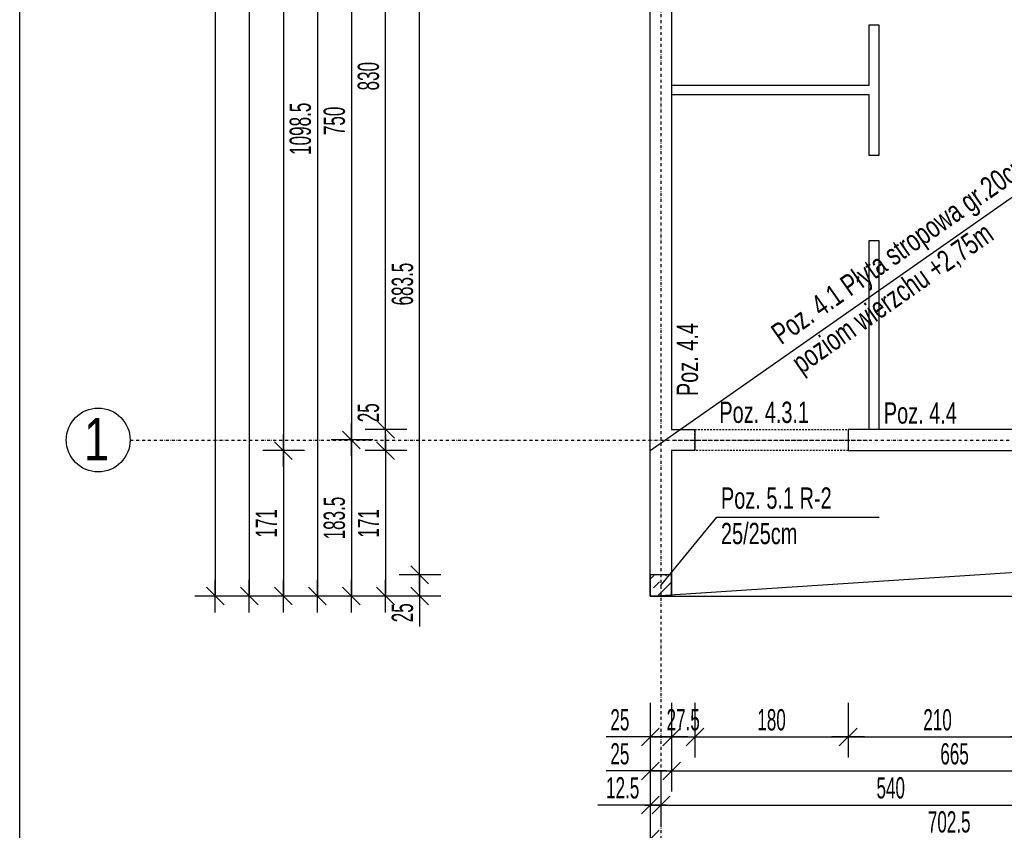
# Model space of a CAD drawing. Header units: millimetres. Extents: x -6373 to 10868, y -2819 to 2013.
# Tile 8 of 67: x -6373 to -5216, y -1202 to -250. Entities that reach past the tile are written whole.
import ezdxf

# ---------------------------------------------------------------- set-up
doc = ezdxf.new("R2010")
doc.units = ezdxf.units.MM
doc.header["$LTSCALE"] = 10
doc.linetypes.add('MO', pattern=[0.7, 0.35, -0.17, 0.01, -0.17])
doc.linetypes.add('MP', pattern=[0.36, 0.2, -0.16])
doc.layers.add('BA_obw', color=230, linetype='Continuous', plot=False)
for name, color, linetype in [('BA_szr', 1, 'Continuous'), ('BA_txs', 2, 'Continuous'), ('BA_wym', 1, 'Continuous'), ('BD_lpm', 1, 'MP'), ('BD_osm', 1, 'MO'), ('BD_txs', 2, 'Continuous'), ('BD_wic', 1, 'Continuous'), ('BD_wig', 3, 'Continuous'), ('BZ_odn', 1, 'Continuous'), ('BZ_txs', 2, 'Continuous')]:
    doc.layers.add(name, color=color, linetype=linetype)
doc.styles.add('BIKTS', font='bikromsw.shx', dxfattribs={"width": 0.8})
doc.styles.add('BIKWYM', font='bikromsw.shx', dxfattribs={"width": 0.6})
doc.dimstyles.new('BA_KR_100_cm', dxfattribs={"dimtxt": 25, "dimasz": 1.666667, "dimexe": 24, "dimexo": 0, "dimgap": 0, "dimtad": 0, "dimdec": 1, "dimrnd": 0.5, "dimzin": 9, "dimdsep": 46, "dimtxsty": 'BIKWYM', "dimblk": 'WYM-KR', "dimcen": 0, "dimdle": 20, "dimclrd": 256, "dimclre": 256, "dimclrt": 2, "dimadec": 0, "dimazin": 0, "dimtfac": 0.033333, "dimtdec": 1, "dimtmove": 0, "dimatfit": 3, "dimldrblk": 'WYM-KR', "dimfxl": 25, "dimfxlon": 1, "dimtvp": 0.8, "dimtolj": 1, "dimarcsym": 0})
doc.dimstyles.new('BZ_ST_100_cm', dxfattribs={"dimtxt": 25, "dimasz": 1.666667, "dimexe": 24, "dimexo": 0, "dimgap": 0, "dimtad": 0, "dimdec": 1, "dimrnd": 0.5, "dimdsep": 46, "dimtxsty": 'BIKWYM', "dimblk": 'WYM-ST', "dimcen": 0, "dimdle": 20, "dimclrd": 256, "dimclre": 256, "dimclrt": 7, "dimadec": 0, "dimazin": 0, "dimtfac": 0.033333, "dimtdec": 1, "dimtix": 1, "dimtmove": 2, "dimatfit": 3, "dimldrblk": 'WYM-ST', "dimfxl": 25, "dimfxlon": 1, "dimtvp": 0.8, "dimtolj": 1, "dimtzin": 0, "dimarcsym": 0})

# ---------------------------------------------------------------- blocks, each defined once
blk = doc.blocks.new('WYM-ST')
blk.add_hatch(color=256).paths.add_polyline_path([(-13, 2.88), (0, 0), (-13, -2.88)])
blk.add_lwpolyline([(0, 0), (-13, 2.88), (-13, -2.88), (0, 0)])
blk = doc.blocks.new('WYM-KR')
at = {"linetype": 'ByBlock'}
blk.add_line((11.52, 0), (-11.52, 0), dxfattribs=at)
at = {"color": 7, "linetype": 'ByBlock'}
blk.add_line((6.24, 6.24), (-6.24, -6.24), dxfattribs=at)
blk = doc.blocks.new('*D62')
at = {"layer": 'BA_wym', "lineweight": -2}
for p, q in [((-5632.4, -1052.6), (-5632.4, -1116.6)), ((-5607.4, -1052.6), (-5607.4, -1116.6)), ((-5634.1, -1092.6), (-5684.3, -1092.6)), ((-5632.4, -1092.6), (-5607.4, -1092.6)), ((-5605.7, -1092.6), (-5604.1, -1092.6))]:
    blk.add_line(p, q, dxfattribs=at)
at = {"layer": 'Defpoints', "color": 0}
for p in [(-5632.4, -927.1), (-5607.4, -927.1), (-5607.4, -1092.6)]:
    blk.add_point(p, dxfattribs=at)
at = {"layer": 'BA_wym', "lineweight": -2, "xscale": 1.666666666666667, "yscale": 1.666666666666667, "zscale": 1.666666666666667}
blk.add_blockref('WYM-KR', (-5632.4, -1092.6), dxfattribs=at)
at = {"layer": 'BA_wym', "lineweight": -2, "xscale": 1.666666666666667, "yscale": 1.666666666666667, "zscale": 1.666666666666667, "rotation": 180}
blk.add_blockref('WYM-KR', (-5607.4, -1092.6), dxfattribs=at)
at = {"layer": 'BA_wym', "color": 2, "insert": (-5668.1, -1072.6), "char_height": 25, "attachment_point": 5, "style": 'BIKWYM'}
blk.add_mtext('\\A1;25', dxfattribs=at)
blk = doc.blocks.new('*D63')
at = {"layer": 'BA_wym', "lineweight": -2}
for p, q in [((-5607.4, -1052.6), (-5607.4, -1116.6)), ((-5579.9, -1052.6), (-5579.9, -1116.6)), ((-5609.1, -1092.6), (-5610.7, -1092.6)), ((-5607.4, -1092.6), (-5579.9, -1092.6)), ((-5578.2, -1092.6), (-5576.6, -1092.6))]:
    blk.add_line(p, q, dxfattribs=at)
at = {"layer": 'Defpoints', "color": 0}
for p in [(-5579.9, -756.1), (-5607.4, -927.1), (-5579.9, -1092.6)]:
    blk.add_point(p, dxfattribs=at)
at = {"layer": 'BA_wym', "lineweight": -2, "xscale": 1.666666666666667, "yscale": 1.666666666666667, "zscale": 1.666666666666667}
blk.add_blockref('WYM-KR', (-5607.4, -1092.6), dxfattribs=at)
at = {"layer": 'BA_wym', "lineweight": -2, "xscale": 1.666666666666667, "yscale": 1.666666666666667, "zscale": 1.666666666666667, "rotation": 180}
blk.add_blockref('WYM-KR', (-5579.9, -1092.6), dxfattribs=at)
at = {"layer": 'BA_wym', "color": 2, "insert": (-5593.7, -1072.6), "char_height": 25, "attachment_point": 5, "style": 'BIKWYM'}
blk.add_mtext('\\A1;27.5', dxfattribs=at)
blk = doc.blocks.new('*D64')
at = {"layer": 'BA_wym', "lineweight": -2}
for p, q in [((-5579.9, -1052.6), (-5579.9, -1116.6)), ((-5399.9, -1052.6), (-5399.9, -1116.6)), ((-5578.2, -1092.6), (-5401.6, -1092.6))]:
    blk.add_line(p, q, dxfattribs=at)
at = {"layer": 'Defpoints', "color": 0}
for p in [(-5579.9, -756.1), (-5399.9, -756.1), (-5399.9, -1092.6)]:
    blk.add_point(p, dxfattribs=at)
at = {"layer": 'BA_wym', "lineweight": -2, "xscale": 1.666666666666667, "yscale": 1.666666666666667, "zscale": 1.666666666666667, "rotation": 180}
blk.add_blockref('WYM-KR', (-5579.9, -1092.6), dxfattribs=at)
at = {"layer": 'BA_wym', "lineweight": -2, "xscale": 1.666666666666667, "yscale": 1.666666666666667, "zscale": 1.666666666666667}
blk.add_blockref('WYM-KR', (-5399.9, -1092.6), dxfattribs=at)
at = {"layer": 'BA_wym', "color": 2, "insert": (-5489.9, -1072.6), "char_height": 25, "attachment_point": 5, "style": 'BIKWYM'}
blk.add_mtext('\\A1;180', dxfattribs=at)
blk = doc.blocks.new('*D65')
at = {"layer": 'BA_wym', "lineweight": -2}
for p, q in [((-5399.9, -1052.6), (-5399.9, -1116.6)), ((-5189.9, -1052.6), (-5189.9, -1116.6)), ((-5398.2, -1092.6), (-5191.6, -1092.6))]:
    blk.add_line(p, q, dxfattribs=at)
at = {"layer": 'Defpoints', "color": 0}
for p in [(-5399.9, -756.1), (-5189.9, -756.1), (-5189.9, -1092.6)]:
    blk.add_point(p, dxfattribs=at)
at = {"layer": 'BA_wym', "lineweight": -2, "xscale": 1.666666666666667, "yscale": 1.666666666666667, "zscale": 1.666666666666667, "rotation": 180}
blk.add_blockref('WYM-KR', (-5399.9, -1092.6), dxfattribs=at)
at = {"layer": 'BA_wym', "lineweight": -2, "xscale": 1.666666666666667, "yscale": 1.666666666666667, "zscale": 1.666666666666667}
blk.add_blockref('WYM-KR', (-5189.9, -1092.6), dxfattribs=at)
at = {"layer": 'BA_wym', "color": 2, "insert": (-5294.9, -1072.6), "char_height": 25, "attachment_point": 5, "style": 'BIKWYM'}
blk.add_mtext('\\A1;210', dxfattribs=at)
blk = doc.blocks.new('*D85')
at = {"layer": 'BA_wym', "lineweight": -2}
for p, q in [((-5632.4, -1092.6), (-5632.4, -1156.6)), ((-5607.4, -1092.6), (-5607.4, -1156.6)), ((-5634.1, -1132.6), (-5684.3, -1132.6)), ((-5632.4, -1132.6), (-5607.4, -1132.6)), ((-5605.7, -1132.6), (-5604.1, -1132.6))]:
    blk.add_line(p, q, dxfattribs=at)
at = {"layer": 'Defpoints', "color": 0}
for p in [(-5632.4, -927.1), (-5607.4, -927.1), (-5607.4, -1132.6)]:
    blk.add_point(p, dxfattribs=at)
at = {"layer": 'BA_wym', "lineweight": -2, "xscale": 1.666666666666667, "yscale": 1.666666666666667, "zscale": 1.666666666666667}
blk.add_blockref('WYM-KR', (-5632.4, -1132.6), dxfattribs=at)
at = {"layer": 'BA_wym', "lineweight": -2, "xscale": 1.666666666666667, "yscale": 1.666666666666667, "zscale": 1.666666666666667, "rotation": 180}
blk.add_blockref('WYM-KR', (-5607.4, -1132.6), dxfattribs=at)
at = {"layer": 'BA_wym', "color": 2, "insert": (-5668.1, -1112.6), "char_height": 25, "attachment_point": 5, "style": 'BIKWYM'}
blk.add_mtext('\\A1;25', dxfattribs=at)
blk = doc.blocks.new('*D86')
at = {"layer": 'BA_wym', "lineweight": -2}
for p, q in [((-5607.4, -1092.6), (-5607.4, -1156.6)), ((-4942.4, -1092.6), (-4942.4, -1156.6)), ((-5605.7, -1132.6), (-4944.1, -1132.6))]:
    blk.add_line(p, q, dxfattribs=at)
at = {"layer": 'Defpoints', "color": 0}
for p in [(-4942.4, -731.1), (-5607.4, -927.1), (-4942.4, -1132.6)]:
    blk.add_point(p, dxfattribs=at)
at = {"layer": 'BA_wym', "lineweight": -2, "xscale": 1.666666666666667, "yscale": 1.666666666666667, "zscale": 1.666666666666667, "rotation": 180}
blk.add_blockref('WYM-KR', (-5607.4, -1132.6), dxfattribs=at)
at = {"layer": 'BA_wym', "lineweight": -2, "xscale": 1.666666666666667, "yscale": 1.666666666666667, "zscale": 1.666666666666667}
blk.add_blockref('WYM-KR', (-4942.4, -1132.6), dxfattribs=at)
at = {"layer": 'BA_wym', "color": 2, "insert": (-5274.9, -1112.6), "char_height": 25, "attachment_point": 5, "style": 'BIKWYM'}
blk.add_mtext('\\A1;665', dxfattribs=at)
blk = doc.blocks.new('*D94')
at = {"layer": 'BA_wym', "lineweight": -2}
for p, q in [((-5632.4, -1132.6), (-5632.4, -1196.6)), ((-5619.9, -1132.6), (-5619.9, -1196.6)), ((-5634.1, -1172.6), (-5693.8, -1172.6)), ((-5632.4, -1172.6), (-5619.9, -1172.6)), ((-5618.2, -1172.6), (-5616.6, -1172.6))]:
    blk.add_line(p, q, dxfattribs=at)
at = {"layer": 'Defpoints', "color": 0}
for p in [(-5632.4, -927.1), (-5619.9, -927.1), (-5619.9, -1172.6)]:
    blk.add_point(p, dxfattribs=at)
at = {"layer": 'BA_wym', "lineweight": -2, "xscale": 1.666666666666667, "yscale": 1.666666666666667, "zscale": 1.666666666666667}
blk.add_blockref('WYM-KR', (-5632.4, -1172.6), dxfattribs=at)
at = {"layer": 'BA_wym', "lineweight": -2, "xscale": 1.666666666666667, "yscale": 1.666666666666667, "zscale": 1.666666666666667, "rotation": 180}
blk.add_blockref('WYM-KR', (-5619.9, -1172.6), dxfattribs=at)
at = {"layer": 'BA_wym', "color": 2, "insert": (-5664.8, -1152.6), "char_height": 25, "attachment_point": 5, "style": 'BIKWYM'}
blk.add_mtext('\\A1;12.5', dxfattribs=at)
blk = doc.blocks.new('*D95')
at = {"layer": 'BA_wym', "lineweight": -2}
for p, q in [((-5619.9, -1132.6), (-5619.9, -1196.6)), ((-5079.9, -1132.6), (-5079.9, -1196.6)), ((-5618.2, -1172.6), (-5081.6, -1172.6))]:
    blk.add_line(p, q, dxfattribs=at)
at = {"layer": 'Defpoints', "color": 0}
for p in [(-5079.9, -756.1), (-5619.9, -927.1), (-5079.9, -1172.6)]:
    blk.add_point(p, dxfattribs=at)
at = {"layer": 'BA_wym', "lineweight": -2, "xscale": 1.666666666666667, "yscale": 1.666666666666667, "zscale": 1.666666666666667, "rotation": 180}
blk.add_blockref('WYM-KR', (-5619.9, -1172.6), dxfattribs=at)
at = {"layer": 'BA_wym', "lineweight": -2, "xscale": 1.666666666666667, "yscale": 1.666666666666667, "zscale": 1.666666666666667}
blk.add_blockref('WYM-KR', (-5079.9, -1172.6), dxfattribs=at)
at = {"layer": 'BA_wym', "color": 2, "insert": (-5349.9, -1152.6), "char_height": 25, "attachment_point": 5, "style": 'BIKWYM'}
blk.add_mtext('\\A1;540', dxfattribs=at)
blk = doc.blocks.new('*D102')
at = {"layer": 'BA_wym', "lineweight": -2}
for p, q in [((-5632.4, -1172.6), (-5632.4, -1236.6)), ((-4929.9, -1172.6), (-4929.9, -1236.6)), ((-5630.7, -1212.6), (-4931.6, -1212.6))]:
    blk.add_line(p, q, dxfattribs=at)
at = {"layer": 'Defpoints', "color": 0}
for p in [(-4929.9, -890.1), (-5632.4, -927.1), (-4929.9, -1212.6)]:
    blk.add_point(p, dxfattribs=at)
at = {"layer": 'BA_wym', "lineweight": -2, "xscale": 1.666666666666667, "yscale": 1.666666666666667, "zscale": 1.666666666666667, "rotation": 180}
blk.add_blockref('WYM-KR', (-5632.4, -1212.6), dxfattribs=at)
at = {"layer": 'BA_wym', "lineweight": -2, "xscale": 1.666666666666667, "yscale": 1.666666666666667, "zscale": 1.666666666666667}
blk.add_blockref('WYM-KR', (-4929.9, -1212.6), dxfattribs=at)
at = {"layer": 'BA_wym', "color": 2, "insert": (-5281.2, -1192.6), "char_height": 25, "attachment_point": 5, "style": 'BIKWYM'}
blk.add_mtext('\\A1;702.5', dxfattribs=at)
blk = doc.blocks.new('*D106')
at = {"layer": 'BA_wym', "lineweight": -2}
for p, q in [((-5632.4, -1212.6), (-5632.4, -1276.6)), ((-5607.4, -1212.6), (-5607.4, -1276.6)), ((-5634.1, -1252.6), (-5684.3, -1252.6)), ((-5632.4, -1252.6), (-5607.4, -1252.6)), ((-5605.7, -1252.6), (-5604.1, -1252.6))]:
    blk.add_line(p, q, dxfattribs=at)
at = {"layer": 'Defpoints', "color": 0}
for p in [(-5632.4, -927.1), (-5607.4, -927.1), (-5607.4, -1252.6)]:
    blk.add_point(p, dxfattribs=at)
at = {"layer": 'BA_wym', "lineweight": -2, "xscale": 1.666666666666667, "yscale": 1.666666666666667, "zscale": 1.666666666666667}
blk.add_blockref('WYM-KR', (-5632.4, -1252.6), dxfattribs=at)
at = {"layer": 'BA_wym', "lineweight": -2, "xscale": 1.666666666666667, "yscale": 1.666666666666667, "zscale": 1.666666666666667, "rotation": 180}
blk.add_blockref('WYM-KR', (-5607.4, -1252.6), dxfattribs=at)
at = {"layer": 'BA_wym', "color": 2, "insert": (-5668.1, -1232.6), "char_height": 25, "attachment_point": 5, "style": 'BIKWYM'}
blk.add_mtext('\\A1;25', dxfattribs=at)
blk = doc.blocks.new('*D107')
at = {"layer": 'BA_wym', "lineweight": -2}
for p, q in [((-5607.4, -1212.6), (-5607.4, -1276.6)), ((-3052.4, -1212.6), (-3052.4, -1276.6)), ((-5605.7, -1252.6), (-3054.1, -1252.6))]:
    blk.add_line(p, q, dxfattribs=at)
at = {"layer": 'Defpoints', "color": 0}
for p in [(-5607.4, -927.1), (-3052.4, -927.1), (-3052.4, -1252.6)]:
    blk.add_point(p, dxfattribs=at)
at = {"layer": 'BA_wym', "lineweight": -2, "xscale": 1.666666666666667, "yscale": 1.666666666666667, "zscale": 1.666666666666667, "rotation": 180}
blk.add_blockref('WYM-KR', (-5607.4, -1252.6), dxfattribs=at)
at = {"layer": 'BA_wym', "lineweight": -2, "xscale": 1.666666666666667, "yscale": 1.666666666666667, "zscale": 1.666666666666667}
blk.add_blockref('WYM-KR', (-3052.4, -1252.6), dxfattribs=at)
at = {"layer": 'BA_wym', "color": 2, "insert": (-4329.9, -1232.6), "char_height": 25, "attachment_point": 5, "style": 'BIKWYM'}
blk.add_mtext('\\A1;2555', dxfattribs=at)
blk = doc.blocks.new('*D109')
at = {"layer": 'BA_wym', "lineweight": -2}
for p, q in [((-5632.4, -1252.6), (-5632.4, -1316.6)), ((-3027.4, -1252.6), (-3027.4, -1316.6)), ((-5630.7, -1292.6), (-3029.1, -1292.6))]:
    blk.add_line(p, q, dxfattribs=at)
at = {"layer": 'Defpoints', "color": 0}
for p in [(-5632.4, -927.1), (-3027.4, -927.1), (-3027.4, -1292.6)]:
    blk.add_point(p, dxfattribs=at)
at = {"layer": 'BA_wym', "lineweight": -2, "xscale": 1.666666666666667, "yscale": 1.666666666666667, "zscale": 1.666666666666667, "rotation": 180}
blk.add_blockref('WYM-KR', (-5632.4, -1292.6), dxfattribs=at)
at = {"layer": 'BA_wym', "lineweight": -2, "xscale": 1.666666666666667, "yscale": 1.666666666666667, "zscale": 1.666666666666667}
blk.add_blockref('WYM-KR', (-3027.4, -1292.6), dxfattribs=at)
at = {"layer": 'BA_wym', "color": 2, "insert": (-4329.9, -1272.6), "char_height": 25, "attachment_point": 5, "style": 'BIKWYM'}
blk.add_mtext('\\A1;2605', dxfattribs=at)
blk = doc.blocks.new('*D119')
at = {"layer": 'BA_wym', "lineweight": -2}
for p, q in [((-5878.4, -218.6), (-5927.4, -218.6)), ((-5903.4, -900.5), (-5903.4, -220.3)), ((-5878.4, -902.1), (-5927.4, -902.1))]:
    blk.add_line(p, q, dxfattribs=at)
at = {"layer": 'Defpoints', "color": 0}
for p in [(-5903.4, -218.6), (-5632.4, -218.6), (-5632.4, -902.1)]:
    blk.add_point(p, dxfattribs=at)
at = {"layer": 'BA_wym', "lineweight": -2, "xscale": 1.666666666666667, "yscale": 1.666666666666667, "zscale": 1.666666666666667}
for p, rotation in [((-5903.4, -218.6), 90), ((-5903.4, -902.1), 270)]:
    blk.add_blockref('WYM-KR', p, dxfattribs=dict(at, rotation=rotation))
at = {"layer": 'BA_wym', "color": 2, "insert": (-5923.4, -560.4), "char_height": 25, "attachment_point": 5, "rotation": 90, "style": 'BIKWYM'}
blk.add_mtext('\\A1;683.5', dxfattribs=at)
blk = doc.blocks.new('*D120')
at = {"layer": 'BA_wym', "lineweight": -2}
for p, q in [((-5878.4, -902.1), (-5927.4, -902.1)), ((-5903.4, -900.5), (-5903.4, -898.8)), ((-5903.4, -902.1), (-5903.4, -927.1)), ((-5878.4, -927.1), (-5927.4, -927.1)), ((-5903.4, -928.8), (-5903.4, -962.9))]:
    blk.add_line(p, q, dxfattribs=at)
at = {"layer": 'Defpoints', "color": 0}
for p in [(-5632.4, -902.1), (-5903.4, -927.1), (-5632.4, -927.1)]:
    blk.add_point(p, dxfattribs=at)
at = {"layer": 'BA_wym', "lineweight": -2, "xscale": 1.666666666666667, "yscale": 1.666666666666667, "zscale": 1.666666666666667}
for p, rotation in [((-5903.4, -902.1), 270), ((-5903.4, -927.1), 90)]:
    blk.add_blockref('WYM-KR', p, dxfattribs=dict(at, rotation=rotation))
at = {"layer": 'BA_wym', "color": 2, "insert": (-5923.4, -946.7), "char_height": 25, "attachment_point": 5, "rotation": 90, "style": 'BIKWYM'}
blk.add_mtext('\\A1;25', dxfattribs=at)
blk = doc.blocks.new('*D124')
at = {"layer": 'BA_wym', "lineweight": -2}
for p, q in [((-5918.4, 98.9), (-5967.4, 98.9)), ((-5943.4, -729.5), (-5943.4, 97.2)), ((-5918.4, -731.1), (-5967.4, -731.1))]:
    blk.add_line(p, q, dxfattribs=at)
at = {"layer": 'Defpoints', "color": 0}
for p in [(-5943.4, 98.9), (-5632.4, 98.9), (-5607.4, -731.1)]:
    blk.add_point(p, dxfattribs=at)
at = {"layer": 'BA_wym', "lineweight": -2, "xscale": 1.666666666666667, "yscale": 1.666666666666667, "zscale": 1.666666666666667}
for p, rotation in [((-5943.4, 98.9), 90), ((-5943.4, -731.1), 270)]:
    blk.add_blockref('WYM-KR', p, dxfattribs=dict(at, rotation=rotation))
at = {"layer": 'BA_wym', "color": 2, "insert": (-5963.4, -316.1), "char_height": 25, "attachment_point": 5, "rotation": 90, "style": 'BIKWYM'}
blk.add_mtext('\\A1;830', dxfattribs=at)
blk = doc.blocks.new('*D125')
at = {"layer": 'BA_wym', "lineweight": -2}
for p, q in [((-5943.4, -729.5), (-5943.4, -695.4)), ((-5918.4, -731.1), (-5967.4, -731.1)), ((-5943.4, -756.1), (-5943.4, -731.1)), ((-5918.4, -756.1), (-5967.4, -756.1)), ((-5943.4, -757.8), (-5943.4, -759.5))]:
    blk.add_line(p, q, dxfattribs=at)
at = {"layer": 'Defpoints', "color": 0}
for p in [(-5943.4, -731.1), (-5607.4, -731.1), (-5607.4, -756.1)]:
    blk.add_point(p, dxfattribs=at)
at = {"layer": 'BA_wym', "lineweight": -2, "xscale": 1.666666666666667, "yscale": 1.666666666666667, "zscale": 1.666666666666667}
for p, rotation in [((-5943.4, -731.1), 270), ((-5943.4, -756.1), 90)]:
    blk.add_blockref('WYM-KR', p, dxfattribs=dict(at, rotation=rotation))
at = {"layer": 'BA_wym', "color": 2, "insert": (-5963.4, -711.6), "char_height": 25, "attachment_point": 5, "rotation": 90, "style": 'BIKWYM'}
blk.add_mtext('\\A1;25', dxfattribs=at)
blk = doc.blocks.new('*D126')
at = {"layer": 'BA_wym', "lineweight": -2}
for p, q in [((-5918.4, -756.1), (-5967.4, -756.1)), ((-5943.4, -757.8), (-5943.4, -925.5)), ((-5918.4, -927.1), (-5967.4, -927.1))]:
    blk.add_line(p, q, dxfattribs=at)
at = {"layer": 'Defpoints', "color": 0}
for p in [(-5607.4, -756.1), (-5943.4, -927.1), (-5632.4, -927.1)]:
    blk.add_point(p, dxfattribs=at)
at = {"layer": 'BA_wym', "lineweight": -2, "xscale": 1.666666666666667, "yscale": 1.666666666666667, "zscale": 1.666666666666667}
for p, rotation in [((-5943.4, -756.1), 90), ((-5943.4, -927.1), 270)]:
    blk.add_blockref('WYM-KR', p, dxfattribs=dict(at, rotation=rotation))
at = {"layer": 'BA_wym', "color": 2, "insert": (-5963.4, -841.6), "char_height": 25, "attachment_point": 5, "rotation": 90, "style": 'BIKWYM'}
blk.add_mtext('\\A1;171', dxfattribs=at)
blk = doc.blocks.new('*D131')
at = {"layer": 'BA_wym', "lineweight": -2}
for p, q in [((-5958.4, 6.4), (-6007.4, 6.4)), ((-5983.4, 4.7), (-5983.4, -742)), ((-5958.4, -743.6), (-6007.4, -743.6))]:
    blk.add_line(p, q, dxfattribs=at)
at = {"layer": 'Defpoints', "color": 0}
for p in [(-5632.4, 6.4), (-5983.4, -743.6), (-5632.4, -743.6)]:
    blk.add_point(p, dxfattribs=at)
at = {"layer": 'BA_wym', "lineweight": -2, "xscale": 1.666666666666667, "yscale": 1.666666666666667, "zscale": 1.666666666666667}
for p, rotation in [((-5983.4, 6.4), 90), ((-5983.4, -743.6), 270)]:
    blk.add_blockref('WYM-KR', p, dxfattribs=dict(at, rotation=rotation))
at = {"layer": 'BA_wym', "color": 2, "insert": (-6003.4, -368.6), "char_height": 25, "attachment_point": 5, "rotation": 90, "style": 'BIKWYM'}
blk.add_mtext('\\A1;750', dxfattribs=at)
blk = doc.blocks.new('*D132')
at = {"layer": 'BA_wym', "lineweight": -2}
for p, q in [((-5958.4, -743.6), (-6007.4, -743.6)), ((-5983.4, -745.3), (-5983.4, -925.5)), ((-5958.4, -927.1), (-6007.4, -927.1))]:
    blk.add_line(p, q, dxfattribs=at)
at = {"layer": 'Defpoints', "color": 0}
for p in [(-5632.4, -743.6), (-5983.4, -927.1), (-5632.4, -927.1)]:
    blk.add_point(p, dxfattribs=at)
at = {"layer": 'BA_wym', "lineweight": -2, "xscale": 1.666666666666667, "yscale": 1.666666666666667, "zscale": 1.666666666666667}
for p, rotation in [((-5983.4, -743.6), 90), ((-5983.4, -927.1), 270)]:
    blk.add_blockref('WYM-KR', p, dxfattribs=dict(at, rotation=rotation))
at = {"layer": 'BA_wym', "color": 2, "insert": (-6003.4, -835.4), "char_height": 25, "attachment_point": 5, "rotation": 90, "style": 'BIKWYM'}
blk.add_mtext('\\A1;183.5', dxfattribs=at)
blk = doc.blocks.new('*D134')
at = {"layer": 'BA_wym', "lineweight": -2}
for p, q in [((-6038.4, 1068.9), (-6087.4, 1068.9)), ((-6063.4, 1067.2), (-6063.4, -754.5)), ((-6038.4, -756.1), (-6087.4, -756.1))]:
    blk.add_line(p, q, dxfattribs=at)
at = {"layer": 'Defpoints', "color": 0}
for p in [(-5632.4, 1068.9), (-6063.4, -756.1), (-5607.4, -756.1)]:
    blk.add_point(p, dxfattribs=at)
at = {"layer": 'BA_wym', "lineweight": -2, "xscale": 1.666666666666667, "yscale": 1.666666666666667, "zscale": 1.666666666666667}
for p, rotation in [((-6063.4, 1068.9), 90), ((-6063.4, -756.1), 270)]:
    blk.add_blockref('WYM-KR', p, dxfattribs=dict(at, rotation=rotation))
at = {"layer": 'BA_wym', "color": 2, "insert": (-6083.4, 156.4), "char_height": 25, "attachment_point": 5, "rotation": 90, "style": 'BIKWYM'}
blk.add_mtext('\\A1;1825', dxfattribs=at)
blk = doc.blocks.new('*D135')
at = {"layer": 'BA_wym', "lineweight": -2}
for p, q in [((-6038.4, -756.1), (-6087.4, -756.1)), ((-6063.4, -757.8), (-6063.4, -925.5)), ((-6038.4, -927.1), (-6087.4, -927.1))]:
    blk.add_line(p, q, dxfattribs=at)
at = {"layer": 'Defpoints', "color": 0}
for p in [(-5607.4, -756.1), (-6063.4, -927.1), (-5632.4, -927.1)]:
    blk.add_point(p, dxfattribs=at)
at = {"layer": 'BA_wym', "lineweight": -2, "xscale": 1.666666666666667, "yscale": 1.666666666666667, "zscale": 1.666666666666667}
for p, rotation in [((-6063.4, -756.1), 90), ((-6063.4, -927.1), 270)]:
    blk.add_blockref('WYM-KR', p, dxfattribs=dict(at, rotation=rotation))
at = {"layer": 'BA_wym', "color": 2, "insert": (-6083.4, -841.6), "char_height": 25, "attachment_point": 5, "rotation": 90, "style": 'BIKWYM'}
blk.add_mtext('\\A1;171', dxfattribs=at)
blk = doc.blocks.new('*D136')
at = {"layer": 'BA_wym', "lineweight": -2}
for p, q in [((-6078.4, 1119.9), (-6127.4, 1119.9)), ((-6103.4, 1118.2), (-6103.4, -925.5)), ((-6078.4, -927.1), (-6127.4, -927.1))]:
    blk.add_line(p, q, dxfattribs=at)
at = {"layer": 'Defpoints', "color": 0}
for p in [(-4942.4, 1119.9), (-6103.4, -927.1), (-5632.4, -927.1)]:
    blk.add_point(p, dxfattribs=at)
at = {"layer": 'BA_wym', "lineweight": -2, "xscale": 1.666666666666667, "yscale": 1.666666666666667, "zscale": 1.666666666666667}
for p, rotation in [((-6103.4, 1119.9), 90), ((-6103.4, -927.1), 270)]:
    blk.add_blockref('WYM-KR', p, dxfattribs=dict(at, rotation=rotation))
at = {"layer": 'BA_wym', "color": 2, "insert": (-6123.4, 96.4), "char_height": 25, "attachment_point": 5, "rotation": 90, "style": 'BIKWYM'}
blk.add_mtext('\\A1;2047', dxfattribs=at)
blk = doc.blocks.new('*D279')
at = {"layer": 'BA_wym', "lineweight": -2}
for p, q in [((-5803.4, -1252.6), (-5803.4, -1316.6)), ((-5632.4, -1252.6), (-5632.4, -1316.6)), ((-5634.1, -1292.6), (-5801.7, -1292.6))]:
    blk.add_line(p, q, dxfattribs=at)
at = {"layer": 'Defpoints', "color": 0}
for p in [(-5803.4, 171.4), (-5632.4, -927.1), (-5803.4, -1292.6)]:
    blk.add_point(p, dxfattribs=at)
at = {"layer": 'BA_wym', "lineweight": -2, "xscale": 1.666666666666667, "yscale": 1.666666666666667, "zscale": 1.666666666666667, "rotation": 180}
blk.add_blockref('WYM-KR', (-5803.4, -1292.6), dxfattribs=at)
at = {"layer": 'BA_wym', "lineweight": -2, "xscale": 1.666666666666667, "yscale": 1.666666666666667, "zscale": 1.666666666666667}
blk.add_blockref('WYM-KR', (-5632.4, -1292.6), dxfattribs=at)
at = {"layer": 'BA_wym', "color": 2, "insert": (-5717.9, -1272.6), "char_height": 25, "attachment_point": 5, "style": 'BIKWYM'}
blk.add_mtext('\\A1;171', dxfattribs=at)
blk = doc.blocks.new('*D280')
at = {"layer": 'BA_wym', "lineweight": -2}
for p, q in [((-5803.4, -1292.6), (-5803.4, -1356.6)), ((-2856.4, -1292.6), (-2856.4, -1356.6)), ((-5801.7, -1332.6), (-2858.1, -1332.6))]:
    blk.add_line(p, q, dxfattribs=at)
at = {"layer": 'Defpoints', "color": 0}
for p in [(-5803.4, 171.4), (-2856.4, 171.4), (-2856.4, -1332.6)]:
    blk.add_point(p, dxfattribs=at)
at = {"layer": 'BA_wym', "lineweight": -2, "xscale": 1.666666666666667, "yscale": 1.666666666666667, "zscale": 1.666666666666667, "rotation": 180}
blk.add_blockref('WYM-KR', (-5803.4, -1332.6), dxfattribs=at)
at = {"layer": 'BA_wym', "lineweight": -2, "xscale": 1.666666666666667, "yscale": 1.666666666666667, "zscale": 1.666666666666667}
blk.add_blockref('WYM-KR', (-2856.4, -1332.6), dxfattribs=at)
at = {"layer": 'BA_wym', "color": 2, "insert": (-4329.9, -1312.6), "char_height": 25, "attachment_point": 5, "style": 'BIKWYM'}
blk.add_mtext('\\A1;2947', dxfattribs=at)
blk = doc.blocks.new('*D283')
at = {"layer": 'BA_wym', "lineweight": -2}
for p, q in [((-5998.4, 171.4), (-6047.4, 171.4)), ((-6023.4, 169.7), (-6023.4, -925.5)), ((-5998.4, -927.1), (-6047.4, -927.1))]:
    blk.add_line(p, q, dxfattribs=at)
at = {"layer": 'Defpoints', "color": 0}
for p in [(-5803.4, 171.4), (-6023.4, -927.1), (-5983.4, -927.1)]:
    blk.add_point(p, dxfattribs=at)
at = {"layer": 'BA_wym', "lineweight": -2, "xscale": 1.666666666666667, "yscale": 1.666666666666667, "zscale": 1.666666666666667}
for p, rotation in [((-6023.4, 171.4), 90), ((-6023.4, -927.1), 270)]:
    blk.add_blockref('WYM-KR', p, dxfattribs=dict(at, rotation=rotation))
at = {"layer": 'BA_wym', "color": 2, "insert": (-6043.4, -377.9), "char_height": 25, "attachment_point": 5, "rotation": 90, "style": 'BIKWYM'}
blk.add_mtext('\\A1;1098.5', dxfattribs=at)
blk = doc.blocks.new('*D369')
at = {"layer": 'BA_wym', "lineweight": -2}
for p, q in [((-6118.4, 1239.9), (-6167.4, 1239.9)), ((-6143.4, 1238.2), (-6143.4, -925.5)), ((-6118.4, -927.1), (-6167.4, -927.1))]:
    blk.add_line(p, q, dxfattribs=at)
at = {"layer": 'Defpoints', "color": 0}
for p in [(-4948.4, 1239.9), (-6143.4, -927.1), (-5632.4, -927.1)]:
    blk.add_point(p, dxfattribs=at)
at = {"layer": 'BA_wym', "lineweight": -2, "xscale": 1.666666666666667, "yscale": 1.666666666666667, "zscale": 1.666666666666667}
for p, rotation in [((-6143.4, 1239.9), 90), ((-6143.4, -927.1), 270)]:
    blk.add_blockref('WYM-KR', p, dxfattribs=dict(at, rotation=rotation))
at = {"layer": 'BA_wym', "color": 2, "insert": (-6163.4, 156.4), "char_height": 25, "attachment_point": 5, "rotation": 90, "style": 'BIKWYM'}
blk.add_mtext('\\A1;2167', dxfattribs=at)

msp = doc.modelspace()

# ---------------------------------------------------------------- hatches: boundary and pattern name
at = {"layer": 'BA_szr'}
h = msp.add_hatch(dxfattribs=at)
h.set_pattern_fill('BIK_ZELBET', color=256, scale=100, angle=45, pattern_type=2)
h.set_pattern_definition([(45, (-17246.188, -1971), (-14.142136, 14.142136), []), (45, (-17253.26, -1963.929), (-14.142136, 14.142136), [10, -10])])
h.paths.add_polyline_path([(-5632.41, -927.15), (-5607.41, -927.15), (-5607.41, -902.15), (-5632.41, -902.15)])

# ---------------------------------------------------------------- linework, layer by layer
at = {"layer": 'BA_obw'}
msp.add_lwpolyline([(-6373.12, 2013.17), (-2300.61, 2013.17), (-2300.61, -1536.47), (-6373.12, -1536.47)], close=True, dxfattribs=at)
at = {"layer": 'BD_lpm'}
msp.add_lwpolyline([(-5579.91, -731.15), (-5399.91, -731.15), (-5399.91, -756.15), (-5579.91, -756.15)], close=True, dxfattribs=at)
at = {"layer": 'BD_osm', "color": 5}
msp.add_line((-5604.91, -743.65), (-5374.91, -743.65), dxfattribs=at)
at = {"layer": 'BD_osm'}
for points in [[(-5619.91, 1779.85), (-5619.91, -1432.6)], [(-6243.41, -743.65), (-2416.41, -743.65)]]:
    msp.add_lwpolyline(points, dxfattribs=at)
at = {"layer": 'BD_wic'}
for points in [[(-5632.41, -756.15), (-3027.41, 1068.85)], [(-5607.41, -326.66), (-5375.41, -326.66), (-5375.41, -255.66), (-5363.91, -255.66), (-5363.91, -409.16), (-5375.41, -409.16), (-5375.41, -338.16), (-5607.41, -338.16)], [(-5375.41, -731.15), (-5375.41, -509.16), (-5363.91, -509.16), (-5363.91, -731.15)], [(-5632.41, -927.15), (-3027.41, -756.15)], [(-5607.41, -927.15), (-3052.41, -927.15)]]:
    msp.add_lwpolyline(points, dxfattribs=at)
msp.add_circle((-6280.91, -743.65), 37.5, dxfattribs=at)
at = {"layer": 'BD_wig'}
msp.add_lwpolyline([(-5632.41, -218.65), (-5607.41, -218.65), (-5607.41, -731.15), (-5579.91, -731.15), (-5579.91, -756.15), (-5607.41, -756.15), (-5607.41, -927.15), (-5632.41, -927.15), (-5632.41, -218.65)], dxfattribs=at)
for points in [[(-5399.91, -756.15), (-5189.91, -756.15), (-5189.91, -731.15), (-5399.91, -731.15)], [(-5632.41, -927.15), (-5607.41, -927.15), (-5607.41, -902.15), (-5632.41, -902.15)]]:
    msp.add_lwpolyline(points, close=True, dxfattribs=at)

# ---------------------------------------------------------------- texts
at = {"layer": 'BA_txs', "style": 'BIKTS', "width": 0.7}
msp.add_text('Poz. 4.4', height=25, rotation=90, dxfattribs=at).set_placement((-5576.32, -692.03))
for s, p in [('Poz. 4.3.1', (-5551.23, -723.56)), ('Poz. 4.4', (-5358.02, -724.34))]:
    msp.add_text(s, height=25, dxfattribs=at).set_placement(p)
at = {"layer": 'BD_txs', "style": 'BIKTS', "width": 0.8}
msp.add_text('1', height=50, dxfattribs=at).set_placement((-6297.72, -767.71))
at = {"layer": 'BZ_txs', "insert": (-5492.92, -611.89), "char_height": 25, "width": 777.0831, "attachment_point": 1, "rotation": 35.01416, "style": 'BIKTS'}
msp.add_mtext('{\\W0.75;Poz. 4.1\\A1; Płyta stropowa gr.20cm\\Ppoziom wierzchu +2,75m}', dxfattribs=at)
at = {"layer": 'BZ_txs', "insert": (-5549.35, -799.36), "char_height": 25, "width": 452.0462, "attachment_point": 1, "style": 'BIKTS'}
msp.add_mtext('{\\W0.7;Poz. 5.1 R-2\\P\\A1;25/25cm}', dxfattribs=at)

# ---------------------------------------------------------------- dimensions: what is measured, and where the dimension line sits
at = {"layer": 'BA_wym'}
for base, p1, p2, picture, middle in [((-6143.41, -927.15), (-4948.41, 1239.86), (-5632.41, -927.15), '*D369', (-6163.41, 156.35)), ((-6103.41, -927.15), (-4942.41, 1119.85), (-5632.41, -927.15), '*D136', (-6123.41, 96.35)), ((-6063.41, -756.15), (-5632.41, 1068.85), (-5607.41, -756.15), '*D134', (-6083.41, 156.35)), ((-6023.41, -927.15), (-5803.41, 171.35), (-5983.41, -927.15), '*D283', (-6043.41, -377.9)), ((-5943.41, 98.85), (-5607.41, -731.15), (-5632.41, 98.85), '*D124', (-5963.41, -316.15)), ((-5983.41, -743.65), (-5632.41, 6.35), (-5632.41, -743.65), '*D131', (-6003.41, -368.65)), ((-5903.41, -218.65), (-5632.41, -902.15), (-5632.41, -218.65), '*D119', (-5923.41, -560.4)), ((-5943.41, -731.15), (-5607.41, -756.15), (-5607.41, -731.15), '*D125', (-5963.41, -711.62)), ((-5983.41, -927.15), (-5632.41, -743.65), (-5632.41, -927.15), '*D132', (-6003.41, -835.4)), ((-6063.41, -927.15), (-5607.41, -756.15), (-5632.41, -927.15), '*D135', (-6083.41, -841.65)), ((-5943.41, -927.15), (-5607.41, -756.15), (-5632.41, -927.15), '*D126', (-5963.41, -841.65)), ((-5903.41, -927.15), (-5632.41, -902.15), (-5632.41, -927.15), '*D120', (-5923.41, -946.67))]:
    dim = msp.add_linear_dim(base=base, p1=p1, p2=p2, angle=90, dimstyle='BA_KR_100_cm', override={"dimatfit": 1}, dxfattribs=at)
    dim.commit()
    dim.dimension.update_dxf_attribs({"geometry": picture, "text_midpoint": middle})
for base, p1, p2, override, picture, middle in [((-5803.41, -1292.6), (-5632.41, -927.15), (-5803.41, 171.35), {"dimatfit": 1, "dimfxl": 40}, '*D279', (-5717.91, -1272.6)), ((-2856.41, -1332.6), (-5803.41, 171.35), (-2856.41, 171.35), {"dimatfit": 1, "dimfxl": 40}, '*D280', (-4329.91, -1312.6)), ((-4942.41, -1132.6), (-5607.41, -927.15), (-4942.41, -731.15), {"dimtmove": 1, "dimatfit": 1, "dimfxl": 40}, '*D86', (-5274.91, -1112.6)), ((-5079.91, -1172.6), (-5619.91, -927.15), (-5079.91, -756.15), {"dimtmove": 1, "dimatfit": 1, "dimfxl": 40}, '*D95', (-5349.91, -1152.6)), ((-5399.91, -1092.6), (-5579.91, -756.15), (-5399.91, -756.15), {"dimtmove": 1, "dimatfit": 1, "dimfxl": 40}, '*D64', (-5489.91, -1072.6)), ((-5189.91, -1092.6), (-5399.91, -756.15), (-5189.91, -756.15), {"dimtmove": 1, "dimatfit": 1, "dimfxl": 40}, '*D65', (-5294.91, -1072.6)), ((-4929.91, -1212.6), (-5632.41, -927.15), (-4929.91, -890.15), {"dimatfit": 1, "dimfxl": 40}, '*D102', (-5281.16, -1192.6)), ((-3027.41, -1292.6), (-5632.41, -927.15), (-3027.41, -927.15), {"dimatfit": 1, "dimfxl": 40}, '*D109', (-4329.91, -1272.6)), ((-3052.41, -1252.6), (-5607.41, -927.15), (-3052.41, -927.15), {"dimtmove": 1, "dimatfit": 1, "dimfxl": 40}, '*D107', (-4329.91, -1232.6))]:
    dim = msp.add_linear_dim(base=base, p1=p1, p2=p2, dimstyle='BA_KR_100_cm', override=override, dxfattribs=at)
    dim.commit()
    dim.dimension.update_dxf_attribs({"geometry": picture, "text_midpoint": middle})
for base, p1, p2, override, picture, middle in [((-5579.91, -1092.6), (-5607.41, -927.15), (-5579.91, -756.15), {"dimblk": 'WYM-KR', "dimatfit": 1, "dimfxl": 40}, '*D63', (-5593.66, -1092.6)), ((-5619.91, -1172.6), (-5632.41, -927.15), (-5619.91, -927.15), {"dimatfit": 1, "dimfxl": 40}, '*D94', (-5664.79, -1172.6)), ((-5607.41, -1092.6), (-5632.41, -927.15), (-5607.41, -927.15), {"dimatfit": 1, "dimfxl": 40}, '*D62', (-5668.13, -1092.6)), ((-5607.41, -1132.6), (-5632.41, -927.15), (-5607.41, -927.15), {"dimatfit": 1, "dimfxl": 40}, '*D85', (-5668.13, -1132.6)), ((-5607.41, -1252.6), (-5632.41, -927.15), (-5607.41, -927.15), {"dimatfit": 1, "dimfxl": 40}, '*D106', (-5668.13, -1252.6))]:
    dim = msp.add_linear_dim(base=base, p1=p1, p2=p2, dimstyle='BA_KR_100_cm', override=override, dxfattribs=at)
    dim.commit()
    dim.dimension.update_dxf_attribs({"geometry": picture, "text_midpoint": middle, "dimtype": 160})

# ---------------------------------------------------------------- leaders
at = {"layer": 'BZ_odn', "has_arrowhead": 0}
msp.add_leader([(-5619.91, -914.65), (-5554.21, -834.16), (-5363.57, -834.16)], dimstyle='BZ_ST_100_cm', dxfattribs=at)

doc.saveas('drawing.dxf')
